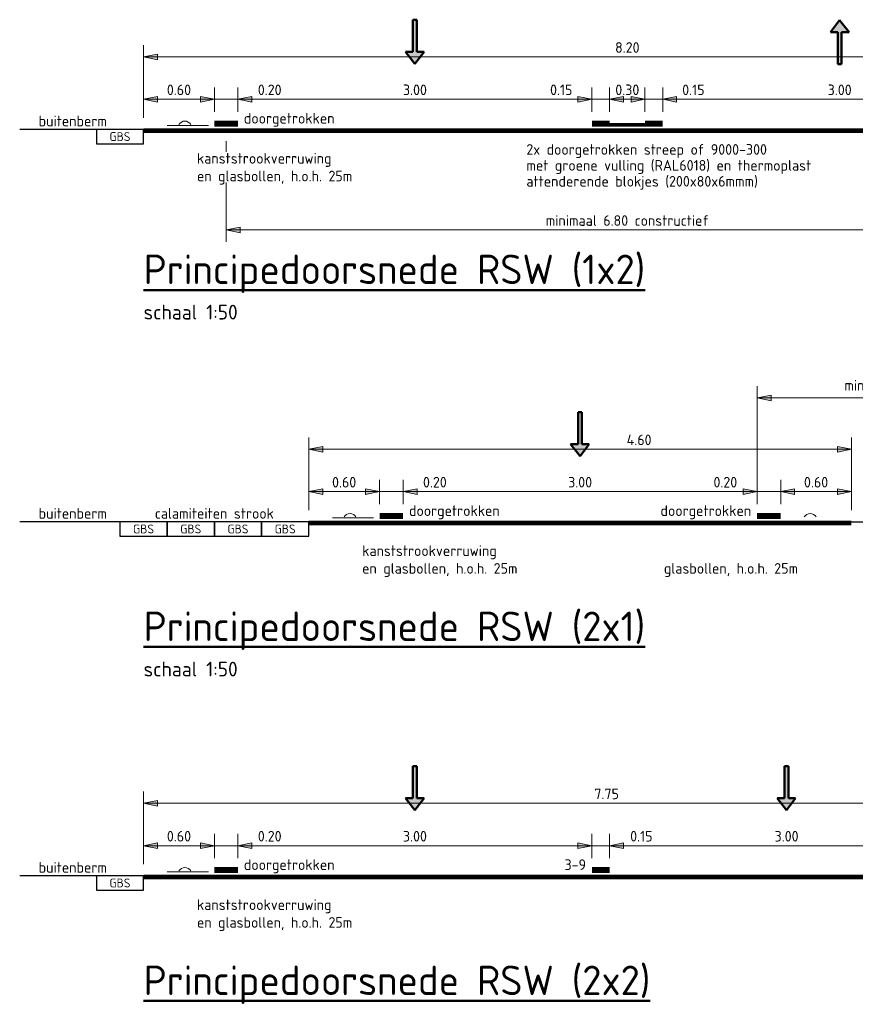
# Model space of a CAD drawing. Header units: metres. Extents: x -699 to 2316, y -1199 to 781.
# Tile 234 of 256: x -1 to 6, y 13 to 22. Entities that reach past the tile are written whole.
import ezdxf
from ezdxf.enums import TextEntityAlignment as Align

# ---------------------------------------------------------------- set-up
doc = ezdxf.new("R2010")
doc.units = ezdxf.units.M
doc.header["$PDMODE"] = 1
for name, color, linetype, lineweight in [('B-WE-GW-BERM-GD', 90, 'Continuous', 25), ('N-WE-VH-VERHARDING-GD', 252, 'Continuous', 50), ('N-WE-VV-MARKERING-GD', 170, 'Continuous', 50), ('X-XX-AL-M', 7, 'Continuous', 18), ('X-XX-AL-T18', 10, 'Continuous', 18), ('X-XX-AL-T25', 7, 'Continuous', 25), ('X-XX-AL-T50', 130, 'Continuous', 50)]:
    doc.layers.add(name, color=color, linetype=linetype, lineweight=lineweight)
doc.styles.add('NLCS-ISO', font='NLCS-ISO.ttf')
doc.styles.add('NLCS-ISO Standaard', font='NLCS-ISO.ttf')
doc.linetypes.add('ZIGZAG', pattern='A,0.00254,-5.08,[131,ltypeshp.shx,S=5.08,R=0,X=-5.08,Y=0],-10.16,[131,ltypeshp.shx,S=5.08,R=180,X=5.08,Y=0],-5.08', length=20.32254)
doc.dimstyles.new('NLCS-T18-Pijl-ANNOTATIVE-A', dxfattribs={"dimtxt": 1.8, "dimasz": 1.35, "dimexe": 2, "dimexo": 2, "dimgap": 0.7, "dimtad": 1, "dimlfac": -1, "dimzin": 0, "dimdsep": 46, "dimtxsty": 'NLCS-ISO Standaard', "dimblk": 'Pijl', "dimblk1": 'Pijl', "dimblk2": 'Pijl', "dimcen": 2.5, "dimdle": 2, "dimclrd": 256, "dimclre": 256, "dimclrt": 256, "dimadec": 0, "dimazin": 0, "dimtfac": 1, "dimtofl": 0, "dimtmove": 0, "dimatfit": 3, "dimldrblk": 'Pijl', "dimfxl": 1, "dimtolj": 1, "dimtzin": 0, "dimlwd": 18, "dimlwe": 18, "dimarcsym": 0})

# ---------------------------------------------------------------- blocks, each defined once
blk = doc.blocks.new('Pijl')
h = blk.add_hatch(color=256)
h.paths.add_polyline_path([(0, 0), (-1.75, 0.35), (-1.75, 0)])
h.paths.add_polyline_path([(-1.75, 0), (-1.75, -0.35), (0, 0)])
for p, q in [((-1.9, 0), (0, 0)), ((0, 0), (-1.75, 0.35)), ((-1.75, 0.35), (-1.75, -0.35)), ((0, 0), (-1.75, -0.35))]:
    blk.add_line(p, q)
blk = doc.blocks.new('*D1815')
at = {"layer": 'Defpoints', "color": 0, "transparency": 16777216}
for p in [(0.575, 20.8143), (7.375, 20.8143), (7.375, 19.963)]:
    blk.add_point(p, dxfattribs=at)
at = {"layer": 'X-XX-AL-M', "lineweight": 18, "transparency": 16777216}
for p, q in [((0.575, 20.7143), (0.575, 19.863)), ((7.375, 20.7143), (7.375, 19.863)), ((0.6425, 19.963), (7.3075, 19.963))]:
    blk.add_line(p, q, dxfattribs=at)
at = {"layer": 'X-XX-AL-M', "lineweight": 18, "transparency": 16777216, "xscale": 0.0675, "yscale": 0.0675, "zscale": 0.0675, "rotation": 180}
blk.add_blockref('Pijl', (0.575, 19.963), dxfattribs=at)
at = {"layer": 'X-XX-AL-M', "lineweight": 18, "transparency": 16777216, "xscale": 0.0675, "yscale": 0.0675, "zscale": 0.0675}
blk.add_blockref('Pijl', (7.375, 19.963), dxfattribs=at)
at = {"layer": 'X-XX-AL-M', "transparency": 16777216, "insert": (3.975, 20.043), "char_height": 0.09, "attachment_point": 5, "style": 'NLCS-ISO Standaard'}
blk.add_mtext('\\A1;minimaal 6.80 constructief', dxfattribs=at)
blk = doc.blocks.new('*D1816')
at = {"layer": 'Defpoints', "color": 0, "transparency": 16777216}
for p in [(7.275, 21.0705), (4.275, 20.8643), (7.275, 20.8643)]:
    blk.add_point(p, dxfattribs=at)
at = {"layer": 'X-XX-AL-M', "lineweight": 18, "transparency": 16777216}
for p, q in [((4.275, 20.9643), (4.275, 21.1705)), ((7.275, 20.9643), (7.275, 21.1705)), ((4.3425, 21.0705), (7.2075, 21.0705))]:
    blk.add_line(p, q, dxfattribs=at)
at = {"layer": 'X-XX-AL-M', "lineweight": 18, "transparency": 16777216, "xscale": 0.0675, "yscale": 0.0675, "zscale": 0.0675, "rotation": 180}
blk.add_blockref('Pijl', (4.275, 21.0705), dxfattribs=at)
at = {"layer": 'X-XX-AL-M', "lineweight": 18, "transparency": 16777216, "xscale": 0.0675, "yscale": 0.0675, "zscale": 0.0675}
blk.add_blockref('Pijl', (7.275, 21.0705), dxfattribs=at)
at = {"layer": 'X-XX-AL-M', "transparency": 16777216, "insert": (5.775, 21.1505), "char_height": 0.09, "attachment_point": 5, "style": 'NLCS-ISO Standaard'}
blk.add_mtext('\\A1;3.00', dxfattribs=at)
blk = doc.blocks.new('*D1817')
at = {"layer": 'Defpoints', "color": 0, "transparency": 16777216}
for p in [(4.275, 21.0705), (4.125, 20.8643), (4.275, 20.8643)]:
    blk.add_point(p, dxfattribs=at)
at = {"layer": 'X-XX-AL-M', "lineweight": 18, "transparency": 16777216}
for p, q in [((4.125, 20.9643), (4.125, 21.1705)), ((4.275, 20.9643), (4.275, 21.1705)), ((4.0575, 21.0705), (3.99, 21.0705)), ((4.125, 21.0705), (4.275, 21.0705)), ((4.66, 21.0705), (4.275, 21.0705)), ((4.3425, 21.0705), (4.41, 21.0705))]:
    blk.add_line(p, q, dxfattribs=at)
at = {"layer": 'X-XX-AL-M', "lineweight": 18, "transparency": 16777216, "xscale": 0.0675, "yscale": 0.0675, "zscale": 0.0675}
blk.add_blockref('Pijl', (4.125, 21.0705), dxfattribs=at)
at = {"layer": 'X-XX-AL-M', "lineweight": 18, "transparency": 16777216, "xscale": 0.0675, "yscale": 0.0675, "zscale": 0.0675, "rotation": 180}
blk.add_blockref('Pijl', (4.275, 21.0705), dxfattribs=at)
at = {"layer": 'X-XX-AL-M', "transparency": 16777216, "insert": (4.535, 21.1505), "char_height": 0.09, "attachment_point": 5, "style": 'NLCS-ISO Standaard'}
blk.add_mtext('\\A1;0.15', dxfattribs=at)
blk = doc.blocks.new('*D1818')
at = {"layer": 'Defpoints', "color": 0, "transparency": 16777216}
for p in [(3.675, 21.0705), (0.675, 20.8643), (3.675, 20.8643)]:
    blk.add_point(p, dxfattribs=at)
at = {"layer": 'X-XX-AL-M', "lineweight": 18, "transparency": 16777216}
for p, q in [((0.675, 20.9643), (0.675, 21.1705)), ((3.675, 20.9643), (3.675, 21.1705)), ((0.7425, 21.0705), (3.6075, 21.0705))]:
    blk.add_line(p, q, dxfattribs=at)
at = {"layer": 'X-XX-AL-M', "lineweight": 18, "transparency": 16777216, "xscale": 0.0675, "yscale": 0.0675, "zscale": 0.0675, "rotation": 180}
blk.add_blockref('Pijl', (0.675, 21.0705), dxfattribs=at)
at = {"layer": 'X-XX-AL-M', "lineweight": 18, "transparency": 16777216, "xscale": 0.0675, "yscale": 0.0675, "zscale": 0.0675}
blk.add_blockref('Pijl', (3.675, 21.0705), dxfattribs=at)
at = {"layer": 'X-XX-AL-M', "transparency": 16777216, "insert": (2.175, 21.1505), "char_height": 0.09, "attachment_point": 5, "style": 'NLCS-ISO Standaard'}
blk.add_mtext('\\A1;3.00', dxfattribs=at)
blk = doc.blocks.new('*D1819')
at = {"layer": 'Defpoints', "color": 0, "transparency": 16777216}
for p in [(0.675, 21.0705), (0.475, 20.8643), (0.675, 20.8643)]:
    blk.add_point(p, dxfattribs=at)
at = {"layer": 'X-XX-AL-M', "lineweight": 18, "transparency": 16777216}
for p, q in [((0.475, 20.9643), (0.475, 21.1705)), ((0.675, 20.9643), (0.675, 21.1705)), ((0.4075, 21.0705), (0.34, 21.0705)), ((0.475, 21.0705), (0.675, 21.0705)), ((1.078, 21.0705), (0.675, 21.0705)), ((0.7425, 21.0705), (0.81, 21.0705))]:
    blk.add_line(p, q, dxfattribs=at)
at = {"layer": 'X-XX-AL-M', "lineweight": 18, "transparency": 16777216, "xscale": 0.0675, "yscale": 0.0675, "zscale": 0.0675}
blk.add_blockref('Pijl', (0.475, 21.0705), dxfattribs=at)
at = {"layer": 'X-XX-AL-M', "lineweight": 18, "transparency": 16777216, "xscale": 0.0675, "yscale": 0.0675, "zscale": 0.0675, "rotation": 180}
blk.add_blockref('Pijl', (0.675, 21.0705), dxfattribs=at)
at = {"layer": 'X-XX-AL-M', "transparency": 16777216, "insert": (0.944, 21.1505), "char_height": 0.09, "attachment_point": 5, "style": 'NLCS-ISO Standaard'}
blk.add_mtext('\\A1;0.20', dxfattribs=at)
blk = doc.blocks.new('*D1820')
at = {"layer": 'Defpoints', "color": 0, "transparency": 16777216}
for p in [(0.475, 21.0705), (0.475, 20.8643), (-0.125, 20.8143)]:
    blk.add_point(p, dxfattribs=at)
at = {"layer": 'X-XX-AL-M', "lineweight": 18, "transparency": 16777216}
for p, q in [((-0.125, 20.9143), (-0.125, 21.1705)), ((0.475, 20.9643), (0.475, 21.1705)), ((-0.0575, 21.0705), (0.4075, 21.0705))]:
    blk.add_line(p, q, dxfattribs=at)
at = {"layer": 'X-XX-AL-M', "lineweight": 18, "transparency": 16777216, "xscale": 0.0675, "yscale": 0.0675, "zscale": 0.0675, "rotation": 180}
blk.add_blockref('Pijl', (-0.125, 21.0705), dxfattribs=at)
at = {"layer": 'X-XX-AL-M', "lineweight": 18, "transparency": 16777216, "xscale": 0.0675, "yscale": 0.0675, "zscale": 0.0675}
blk.add_blockref('Pijl', (0.475, 21.0705), dxfattribs=at)
at = {"layer": 'X-XX-AL-M', "transparency": 16777216, "insert": (0.175, 21.1505), "char_height": 0.09, "attachment_point": 5, "style": 'NLCS-ISO Standaard'}
blk.add_mtext('\\A1;0.60', dxfattribs=at)
blk = doc.blocks.new('*D1836')
at = {"layer": 'Defpoints', "color": 0, "transparency": 16777216}
for p in [(8.075, 21.4295), (-0.125, 20.8143), (8.075, 20.8143)]:
    blk.add_point(p, dxfattribs=at)
at = {"layer": 'X-XX-AL-M', "lineweight": 18, "transparency": 16777216}
for p, q in [((-0.125, 20.9143), (-0.125, 21.5295)), ((8.075, 20.9143), (8.075, 21.5295)), ((-0.0575, 21.4295), (8.0075, 21.4295))]:
    blk.add_line(p, q, dxfattribs=at)
at = {"layer": 'X-XX-AL-M', "lineweight": 18, "transparency": 16777216, "xscale": 0.0675, "yscale": 0.0675, "zscale": 0.0675, "rotation": 180}
blk.add_blockref('Pijl', (-0.125, 21.4295), dxfattribs=at)
at = {"layer": 'X-XX-AL-M', "lineweight": 18, "transparency": 16777216, "xscale": 0.0675, "yscale": 0.0675, "zscale": 0.0675}
blk.add_blockref('Pijl', (8.075, 21.4295), dxfattribs=at)
at = {"layer": 'X-XX-AL-M', "transparency": 16777216, "insert": (3.975, 21.5095), "char_height": 0.09, "attachment_point": 5, "style": 'NLCS-ISO Standaard'}
blk.add_mtext('\\A1;8.20', dxfattribs=at)
blk = doc.blocks.new('*D1838')
at = {"layer": 'Defpoints', "color": 0, "transparency": 16777216}
for p in [(3.825, 21.0705), (3.675, 20.8643), (3.825, 20.8643)]:
    blk.add_point(p, dxfattribs=at)
at = {"layer": 'X-XX-AL-M', "lineweight": 18, "transparency": 16777216}
for p, q in [((3.675, 20.9643), (3.675, 21.1705)), ((3.825, 20.9643), (3.825, 21.1705)), ((3.6075, 21.0705), (3.54, 21.0705)), ((3.8925, 21.0705), (3.96, 21.0705))]:
    blk.add_line(p, q, dxfattribs=at)
at = {"layer": 'X-XX-AL-M', "lineweight": 18, "transparency": 16777216, "xscale": 0.0675, "yscale": 0.0675, "zscale": 0.0675}
blk.add_blockref('Pijl', (3.675, 21.0705), dxfattribs=at)
at = {"layer": 'X-XX-AL-M', "lineweight": 18, "transparency": 16777216, "xscale": 0.0675, "yscale": 0.0675, "zscale": 0.0675, "rotation": 180}
blk.add_blockref('Pijl', (3.825, 21.0705), dxfattribs=at)
at = {"layer": 'X-XX-AL-M', "transparency": 16777216, "insert": (3.415, 21.1505), "char_height": 0.09, "attachment_point": 5, "style": 'NLCS-ISO Standaard'}
blk.add_mtext('\\A1;0.15', dxfattribs=at)
blk = doc.blocks.new('*D1839')
at = {"layer": 'Defpoints', "color": 0, "transparency": 16777216}
for p in [(4.125, 21.0705), (3.825, 20.8643), (4.125, 20.8643)]:
    blk.add_point(p, dxfattribs=at)
at = {"layer": 'X-XX-AL-M', "lineweight": 18, "transparency": 16777216}
for p, q in [((3.825, 20.9643), (3.825, 21.1705)), ((4.125, 20.9643), (4.125, 21.1705)), ((3.8925, 21.0705), (4.0575, 21.0705))]:
    blk.add_line(p, q, dxfattribs=at)
at = {"layer": 'X-XX-AL-M', "lineweight": 18, "transparency": 16777216, "xscale": 0.0675, "yscale": 0.0675, "zscale": 0.0675, "rotation": 180}
blk.add_blockref('Pijl', (3.825, 21.0705), dxfattribs=at)
at = {"layer": 'X-XX-AL-M', "lineweight": 18, "transparency": 16777216, "xscale": 0.0675, "yscale": 0.0675, "zscale": 0.0675}
blk.add_blockref('Pijl', (4.125, 21.0705), dxfattribs=at)
at = {"layer": 'X-XX-AL-M', "transparency": 16777216, "insert": (3.975, 21.1505), "char_height": 0.09, "attachment_point": 5, "style": 'NLCS-ISO Standaard'}
blk.add_mtext('\\A1;0.30', dxfattribs=at)
blk = doc.blocks.new('*D1841')
at = {"layer": 'Defpoints', "color": 0, "transparency": 16777216}
for p in [(6.825, 14.7455), (3.825, 14.5393), (6.825, 14.5393)]:
    blk.add_point(p, dxfattribs=at)
at = {"layer": 'X-XX-AL-M', "lineweight": 18, "transparency": 16777216}
for p, q in [((3.825, 14.6393), (3.825, 14.8455)), ((6.825, 14.6393), (6.825, 14.8455)), ((3.8925, 14.7455), (6.7575, 14.7455))]:
    blk.add_line(p, q, dxfattribs=at)
at = {"layer": 'X-XX-AL-M', "lineweight": 18, "transparency": 16777216, "xscale": 0.0675, "yscale": 0.0675, "zscale": 0.0675, "rotation": 180}
blk.add_blockref('Pijl', (3.825, 14.7455), dxfattribs=at)
at = {"layer": 'X-XX-AL-M', "lineweight": 18, "transparency": 16777216, "xscale": 0.0675, "yscale": 0.0675, "zscale": 0.0675}
blk.add_blockref('Pijl', (6.825, 14.7455), dxfattribs=at)
at = {"layer": 'X-XX-AL-M', "transparency": 16777216, "insert": (5.325, 14.8255), "char_height": 0.09, "attachment_point": 5, "style": 'NLCS-ISO Standaard'}
blk.add_mtext('\\A1;3.00', dxfattribs=at)
blk = doc.blocks.new('*D1842')
at = {"layer": 'Defpoints', "color": 0, "transparency": 16777216}
for p in [(3.675, 14.7455), (0.675, 14.5393), (3.675, 14.5393)]:
    blk.add_point(p, dxfattribs=at)
at = {"layer": 'X-XX-AL-M', "lineweight": 18, "transparency": 16777216}
for p, q in [((0.675, 14.6393), (0.675, 14.8455)), ((3.675, 14.6393), (3.675, 14.8455)), ((0.7425, 14.7455), (3.6075, 14.7455))]:
    blk.add_line(p, q, dxfattribs=at)
at = {"layer": 'X-XX-AL-M', "lineweight": 18, "transparency": 16777216, "xscale": 0.0675, "yscale": 0.0675, "zscale": 0.0675, "rotation": 180}
blk.add_blockref('Pijl', (0.675, 14.7455), dxfattribs=at)
at = {"layer": 'X-XX-AL-M', "lineweight": 18, "transparency": 16777216, "xscale": 0.0675, "yscale": 0.0675, "zscale": 0.0675}
blk.add_blockref('Pijl', (3.675, 14.7455), dxfattribs=at)
at = {"layer": 'X-XX-AL-M', "transparency": 16777216, "insert": (2.175, 14.8255), "char_height": 0.09, "attachment_point": 5, "style": 'NLCS-ISO Standaard'}
blk.add_mtext('\\A1;3.00', dxfattribs=at)
blk = doc.blocks.new('*D1843')
at = {"layer": 'Defpoints', "color": 0, "transparency": 16777216}
for p in [(0.475, 14.7455), (0.475, 14.5393), (-0.125, 14.4893)]:
    blk.add_point(p, dxfattribs=at)
at = {"layer": 'X-XX-AL-M', "lineweight": 18, "transparency": 16777216}
for p, q in [((-0.125, 14.5893), (-0.125, 14.8455)), ((0.475, 14.6393), (0.475, 14.8455)), ((-0.0575, 14.7455), (0.4075, 14.7455))]:
    blk.add_line(p, q, dxfattribs=at)
at = {"layer": 'X-XX-AL-M', "lineweight": 18, "transparency": 16777216, "xscale": 0.0675, "yscale": 0.0675, "zscale": 0.0675, "rotation": 180}
blk.add_blockref('Pijl', (-0.125, 14.7455), dxfattribs=at)
at = {"layer": 'X-XX-AL-M', "lineweight": 18, "transparency": 16777216, "xscale": 0.0675, "yscale": 0.0675, "zscale": 0.0675}
blk.add_blockref('Pijl', (0.475, 14.7455), dxfattribs=at)
at = {"layer": 'X-XX-AL-M', "transparency": 16777216, "insert": (0.175, 14.8255), "char_height": 0.09, "attachment_point": 5, "style": 'NLCS-ISO Standaard'}
blk.add_mtext('\\A1;0.60', dxfattribs=at)
blk = doc.blocks.new('*D1844')
at = {"layer": 'Defpoints', "color": 0, "transparency": 16777216}
for p in [(7.625, 15.1045), (-0.125, 14.4893), (7.625, 14.4893)]:
    blk.add_point(p, dxfattribs=at)
at = {"layer": 'X-XX-AL-M', "lineweight": 18, "transparency": 16777216}
for p, q in [((-0.125, 14.5893), (-0.125, 15.2045)), ((7.625, 14.5893), (7.625, 15.2045)), ((-0.0575, 15.1045), (7.5575, 15.1045))]:
    blk.add_line(p, q, dxfattribs=at)
at = {"layer": 'X-XX-AL-M', "lineweight": 18, "transparency": 16777216, "xscale": 0.0675, "yscale": 0.0675, "zscale": 0.0675, "rotation": 180}
blk.add_blockref('Pijl', (-0.125, 15.1045), dxfattribs=at)
at = {"layer": 'X-XX-AL-M', "lineweight": 18, "transparency": 16777216, "xscale": 0.0675, "yscale": 0.0675, "zscale": 0.0675}
blk.add_blockref('Pijl', (7.625, 15.1045), dxfattribs=at)
at = {"layer": 'X-XX-AL-M', "transparency": 16777216, "insert": (3.8, 15.1845), "char_height": 0.09, "attachment_point": 5, "style": 'NLCS-ISO Standaard'}
blk.add_mtext('\\A1;7.75', dxfattribs=at)
blk = doc.blocks.new('*D1855')
at = {"layer": 'Defpoints', "color": 0, "transparency": 16777216}
for p in [(5.075, 17.7455), (2.075, 17.5393), (5.075, 17.5393)]:
    blk.add_point(p, dxfattribs=at)
at = {"layer": 'X-XX-AL-M', "lineweight": 18, "transparency": 16777216}
for p, q in [((2.075, 17.6393), (2.075, 17.8455)), ((5.075, 17.6393), (5.075, 17.8455)), ((2.1425, 17.7455), (5.0075, 17.7455))]:
    blk.add_line(p, q, dxfattribs=at)
at = {"layer": 'X-XX-AL-M', "lineweight": 18, "transparency": 16777216, "xscale": 0.0675, "yscale": 0.0675, "zscale": 0.0675, "rotation": 180}
blk.add_blockref('Pijl', (2.075, 17.7455), dxfattribs=at)
at = {"layer": 'X-XX-AL-M', "lineweight": 18, "transparency": 16777216, "xscale": 0.0675, "yscale": 0.0675, "zscale": 0.0675}
blk.add_blockref('Pijl', (5.075, 17.7455), dxfattribs=at)
at = {"layer": 'X-XX-AL-M', "transparency": 16777216, "insert": (3.575, 17.8255), "char_height": 0.09, "attachment_point": 5, "style": 'NLCS-ISO Standaard'}
blk.add_mtext('\\A1;3.00', dxfattribs=at)
blk = doc.blocks.new('*D1856')
at = {"layer": 'Defpoints', "color": 0, "transparency": 16777216}
for p in [(2.075, 17.7455), (1.875, 17.5393), (2.075, 17.5393)]:
    blk.add_point(p, dxfattribs=at)
at = {"layer": 'X-XX-AL-M', "lineweight": 18, "transparency": 16777216}
for p, q in [((1.875, 17.6393), (1.875, 17.8455)), ((2.075, 17.6393), (2.075, 17.8455)), ((1.8075, 17.7455), (1.74, 17.7455)), ((2.1425, 17.7455), (2.21, 17.7455))]:
    blk.add_line(p, q, dxfattribs=at)
at = {"layer": 'X-XX-AL-M', "lineweight": 18, "transparency": 16777216, "xscale": 0.0675, "yscale": 0.0675, "zscale": 0.0675}
blk.add_blockref('Pijl', (1.875, 17.7455), dxfattribs=at)
at = {"layer": 'X-XX-AL-M', "lineweight": 18, "transparency": 16777216, "xscale": 0.0675, "yscale": 0.0675, "zscale": 0.0675, "rotation": 180}
blk.add_blockref('Pijl', (2.075, 17.7455), dxfattribs=at)
at = {"layer": 'X-XX-AL-M', "transparency": 16777216, "insert": (2.344, 17.8255), "char_height": 0.09, "attachment_point": 5, "style": 'NLCS-ISO Standaard'}
blk.add_mtext('\\A1;0.20', dxfattribs=at)
blk = doc.blocks.new('*D1857')
at = {"layer": 'Defpoints', "color": 0, "transparency": 16777216}
for p in [(1.875, 17.7455), (1.875, 17.5393), (1.275, 17.4893)]:
    blk.add_point(p, dxfattribs=at)
at = {"layer": 'X-XX-AL-M', "lineweight": 18, "transparency": 16777216}
for p, q in [((1.275, 17.5893), (1.275, 17.8455)), ((1.875, 17.6393), (1.875, 17.8455)), ((1.3425, 17.7455), (1.8075, 17.7455))]:
    blk.add_line(p, q, dxfattribs=at)
at = {"layer": 'X-XX-AL-M', "lineweight": 18, "transparency": 16777216, "xscale": 0.0675, "yscale": 0.0675, "zscale": 0.0675, "rotation": 180}
blk.add_blockref('Pijl', (1.275, 17.7455), dxfattribs=at)
at = {"layer": 'X-XX-AL-M', "lineweight": 18, "transparency": 16777216, "xscale": 0.0675, "yscale": 0.0675, "zscale": 0.0675}
blk.add_blockref('Pijl', (1.875, 17.7455), dxfattribs=at)
at = {"layer": 'X-XX-AL-M', "transparency": 16777216, "insert": (1.575, 17.8255), "char_height": 0.09, "attachment_point": 5, "style": 'NLCS-ISO Standaard'}
blk.add_mtext('\\A1;0.60', dxfattribs=at)
blk = doc.blocks.new('*D1858')
at = {"layer": 'Defpoints', "color": 0, "transparency": 16777216}
for p in [(5.875, 18.1045), (1.275, 17.4893), (5.875, 17.4893)]:
    blk.add_point(p, dxfattribs=at)
at = {"layer": 'X-XX-AL-M', "lineweight": 18, "transparency": 16777216}
for p, q in [((1.275, 17.5893), (1.275, 18.2045)), ((5.875, 17.5893), (5.875, 18.2045)), ((1.3425, 18.1045), (5.8075, 18.1045))]:
    blk.add_line(p, q, dxfattribs=at)
at = {"layer": 'X-XX-AL-M', "lineweight": 18, "transparency": 16777216, "xscale": 0.0675, "yscale": 0.0675, "zscale": 0.0675, "rotation": 180}
blk.add_blockref('Pijl', (1.275, 18.1045), dxfattribs=at)
at = {"layer": 'X-XX-AL-M', "lineweight": 18, "transparency": 16777216, "xscale": 0.0675, "yscale": 0.0675, "zscale": 0.0675}
blk.add_blockref('Pijl', (5.875, 18.1045), dxfattribs=at)
at = {"layer": 'X-XX-AL-M', "transparency": 16777216, "insert": (4.075, 18.1845), "char_height": 0.09, "attachment_point": 5, "style": 'NLCS-ISO Standaard'}
blk.add_mtext('\\A1;4.60', dxfattribs=at)
blk = doc.blocks.new('*D1859')
at = {"layer": 'Defpoints', "color": 0, "transparency": 16777216}
for p in [(5.275, 17.7455), (5.075, 17.5393), (5.275, 17.5393)]:
    blk.add_point(p, dxfattribs=at)
at = {"layer": 'X-XX-AL-M', "lineweight": 18, "transparency": 16777216}
for p, q in [((5.075, 17.6393), (5.075, 17.8455)), ((5.275, 17.6393), (5.275, 17.8455)), ((5.0075, 17.7455), (4.94, 17.7455)), ((5.3425, 17.7455), (5.41, 17.7455))]:
    blk.add_line(p, q, dxfattribs=at)
at = {"layer": 'X-XX-AL-M', "lineweight": 18, "transparency": 16777216, "xscale": 0.0675, "yscale": 0.0675, "zscale": 0.0675}
blk.add_blockref('Pijl', (5.075, 17.7455), dxfattribs=at)
at = {"layer": 'X-XX-AL-M', "lineweight": 18, "transparency": 16777216, "xscale": 0.0675, "yscale": 0.0675, "zscale": 0.0675, "rotation": 180}
blk.add_blockref('Pijl', (5.275, 17.7455), dxfattribs=at)
at = {"layer": 'X-XX-AL-M', "transparency": 16777216, "insert": (4.806, 17.8255), "char_height": 0.09, "attachment_point": 5, "style": 'NLCS-ISO Standaard'}
blk.add_mtext('\\A1;0.20', dxfattribs=at)
blk = doc.blocks.new('*D1860')
at = {"layer": 'Defpoints', "color": 0, "transparency": 16777216}
for p in [(5.275, 17.7455), (5.275, 17.5393), (5.875, 17.4893)]:
    blk.add_point(p, dxfattribs=at)
at = {"layer": 'X-XX-AL-M', "lineweight": 18, "transparency": 16777216}
for p, q in [((5.275, 17.6393), (5.275, 17.8455)), ((5.875, 17.5893), (5.875, 17.8455)), ((5.8075, 17.7455), (5.3425, 17.7455))]:
    blk.add_line(p, q, dxfattribs=at)
at = {"layer": 'X-XX-AL-M', "lineweight": 18, "transparency": 16777216, "xscale": 0.0675, "yscale": 0.0675, "zscale": 0.0675, "rotation": 180}
blk.add_blockref('Pijl', (5.275, 17.7455), dxfattribs=at)
at = {"layer": 'X-XX-AL-M', "lineweight": 18, "transparency": 16777216, "xscale": 0.0675, "yscale": 0.0675, "zscale": 0.0675}
blk.add_blockref('Pijl', (5.875, 17.7455), dxfattribs=at)
at = {"layer": 'X-XX-AL-M', "transparency": 16777216, "insert": (5.575, 17.8255), "char_height": 0.09, "attachment_point": 5, "style": 'NLCS-ISO Standaard'}
blk.add_mtext('\\A1;0.60', dxfattribs=at)
blk = doc.blocks.new('*D1867')
at = {"layer": 'Defpoints', "color": 0, "transparency": 16777216}
for p in [(5.075, 18.5395), (5.075, 17.5393), (8.7086, 17.5393)]:
    blk.add_point(p, dxfattribs=at)
at = {"layer": 'X-XX-AL-M', "lineweight": 18, "transparency": 16777216}
for p, q in [((5.075, 17.6393), (5.075, 18.6395)), ((8.7086, 17.6393), (8.7086, 18.6395)), ((8.6411, 18.5395), (5.1425, 18.5395))]:
    blk.add_line(p, q, dxfattribs=at)
at = {"layer": 'X-XX-AL-M', "lineweight": 18, "transparency": 16777216, "xscale": 0.0675, "yscale": 0.0675, "zscale": 0.0675, "rotation": 180}
blk.add_blockref('Pijl', (5.075, 18.5395), dxfattribs=at)
at = {"layer": 'X-XX-AL-M', "lineweight": 18, "transparency": 16777216, "xscale": 0.0675, "yscale": 0.0675, "zscale": 0.0675}
blk.add_blockref('Pijl', (8.7086, 18.5395), dxfattribs=at)
at = {"layer": 'X-XX-AL-M', "transparency": 16777216, "insert": (6.8918, 18.633), "char_height": 0.09, "attachment_point": 5, "style": 'NLCS-ISO Standaard'}
blk.add_mtext('\\A1;minimaal 10.000 of geleiderail toepassen', dxfattribs=at)
blk = doc.blocks.new('*D1828')
at = {"layer": 'Defpoints', "color": 0, "transparency": 16777216}
for p in [(3.675, 14.7455), (3.675, 14.5393), (3.825, 14.5393)]:
    blk.add_point(p, dxfattribs=at)
at = {"layer": 'X-XX-AL-M', "lineweight": 18, "transparency": 16777216}
for p, q in [((3.675, 14.6393), (3.675, 14.8455)), ((3.825, 14.6393), (3.825, 14.8455)), ((3.6075, 14.7455), (3.54, 14.7455)), ((3.825, 14.7455), (3.675, 14.7455)), ((4.219, 14.7455), (3.825, 14.7455)), ((3.8925, 14.7455), (3.96, 14.7455))]:
    blk.add_line(p, q, dxfattribs=at)
at = {"layer": 'X-XX-AL-M', "lineweight": 18, "transparency": 16777216, "xscale": 0.0675, "yscale": 0.0675, "zscale": 0.0675}
blk.add_blockref('Pijl', (3.675, 14.7455), dxfattribs=at)
at = {"layer": 'X-XX-AL-M', "lineweight": 18, "transparency": 16777216, "xscale": 0.0675, "yscale": 0.0675, "zscale": 0.0675, "rotation": 180}
blk.add_blockref('Pijl', (3.825, 14.7455), dxfattribs=at)
at = {"layer": 'X-XX-AL-M', "transparency": 16777216, "insert": (4.094, 14.8255), "char_height": 0.09, "attachment_point": 5, "style": 'NLCS-ISO Standaard'}
blk.add_mtext('\\A1;0.15', dxfattribs=at)
blk = doc.blocks.new('*D1829')
at = {"layer": 'Defpoints', "color": 0, "transparency": 16777216}
for p in [(0.475, 14.7455), (0.475, 14.5393), (0.675, 14.5393)]:
    blk.add_point(p, dxfattribs=at)
at = {"layer": 'X-XX-AL-M', "lineweight": 18, "transparency": 16777216}
for p, q in [((0.475, 14.6393), (0.475, 14.8455)), ((0.675, 14.6393), (0.675, 14.8455)), ((0.4075, 14.7455), (0.34, 14.7455)), ((0.675, 14.7455), (0.475, 14.7455)), ((1.078, 14.7455), (0.675, 14.7455)), ((0.7425, 14.7455), (0.81, 14.7455))]:
    blk.add_line(p, q, dxfattribs=at)
at = {"layer": 'X-XX-AL-M', "lineweight": 18, "transparency": 16777216, "xscale": 0.0675, "yscale": 0.0675, "zscale": 0.0675}
blk.add_blockref('Pijl', (0.475, 14.7455), dxfattribs=at)
at = {"layer": 'X-XX-AL-M', "lineweight": 18, "transparency": 16777216, "xscale": 0.0675, "yscale": 0.0675, "zscale": 0.0675, "rotation": 180}
blk.add_blockref('Pijl', (0.675, 14.7455), dxfattribs=at)
at = {"layer": 'X-XX-AL-M', "transparency": 16777216, "insert": (0.944, 14.8255), "char_height": 0.09, "attachment_point": 5, "style": 'NLCS-ISO Standaard'}
blk.add_mtext('\\A1;0.20', dxfattribs=at)

msp = doc.modelspace()

# ---------------------------------------------------------------- linework, layer by layer
at = {"layer": 'B-WE-GW-BERM-GD'}
for p, q in [((-0.525, 20.8143), (-1.175, 20.8143)), ((-0.325, 17.4893), (-1.175, 17.4893)), ((5.875, 17.4893), (7.9086, 17.4893)), ((-0.525, 14.4893), (-1.175, 14.4893))]:
    msp.add_line(p, q, dxfattribs=at)
at = {"layer": 'N-WE-VH-VERHARDING-GD', "lineweight": 25}
for points in [[(-0.525, 20.6943), (-0.125, 20.6943), (-0.125, 20.8143), (-0.525, 20.8143)], [(-0.325, 17.3693), (0.075, 17.3693), (0.075, 17.4893), (-0.325, 17.4893)], [(0.075, 17.3693), (0.475, 17.3693), (0.475, 17.4893), (0.075, 17.4893)], [(0.475, 17.3693), (0.875, 17.3693), (0.875, 17.4893), (0.475, 17.4893)], [(0.875, 17.3693), (1.275, 17.3693), (1.275, 17.4893), (0.875, 17.4893)], [(-0.525, 14.3693), (-0.125, 14.3693), (-0.125, 14.4893), (-0.525, 14.4893)]]:
    msp.add_lwpolyline(points, close=True, dxfattribs=at)
at = {"layer": 'N-WE-VH-VERHARDING-GD', "const_width": 0.04, "flags": 128}
for points in [[(-0.125, 20.8043), (8.075, 20.8043)], [(1.275, 17.4793), (5.875, 17.4793)], [(-0.125, 14.4793), (7.625, 14.4793)]]:
    msp.add_lwpolyline(points, dxfattribs=at)
at = {"layer": 'N-WE-VV-MARKERING-GD'}
for p, q in [((2.1574, 21.4729), (2.1584, 21.7449)), ((2.1584, 21.7449), (2.1901, 21.7447)), ((2.1901, 21.7447), (2.1899, 21.4729)), ((5.6974, 21.6391), (5.7744, 21.7415)), ((5.7744, 21.7415), (5.8547, 21.6391)), ((5.6974, 21.6391), (5.7594, 21.6391)), ((5.7592, 21.3673), (5.7594, 21.6391)), ((5.7918, 21.6391), (5.7908, 21.3671)), ((5.7918, 21.6391), (5.8547, 21.6391)), ((2.1748, 21.3705), (2.0946, 21.4729)), ((2.1574, 21.4729), (2.0946, 21.4729)), ((2.2519, 21.4729), (2.1748, 21.3705)), ((2.2519, 21.4729), (2.1899, 21.4729)), ((5.7908, 21.3671), (5.7592, 21.3673)), ((3.5574, 18.1479), (3.5584, 18.4199)), ((3.5584, 18.4199), (3.5901, 18.4197)), ((3.5901, 18.4197), (3.5899, 18.1479)), ((3.5748, 18.0455), (3.4946, 18.1479)), ((3.5574, 18.1479), (3.4946, 18.1479)), ((3.6519, 18.1479), (3.5748, 18.0455)), ((3.6519, 18.1479), (3.5899, 18.1479)), ((2.1574, 15.1479), (2.1584, 15.4199)), ((2.1584, 15.4199), (2.1901, 15.4197)), ((2.1901, 15.4197), (2.1899, 15.1479)), ((5.3076, 15.1479), (5.3086, 15.4199)), ((5.3086, 15.4199), (5.3402, 15.4197)), ((5.3402, 15.4197), (5.34, 15.1479)), ((2.1748, 15.0455), (2.0946, 15.1479)), ((2.1574, 15.1479), (2.0946, 15.1479)), ((2.2519, 15.1479), (2.1748, 15.0455)), ((2.2519, 15.1479), (2.1899, 15.1479)), ((5.325, 15.0455), (5.2447, 15.1479)), ((5.3076, 15.1479), (5.2447, 15.1479)), ((5.402, 15.1479), (5.325, 15.0455)), ((5.402, 15.1479), (5.34, 15.1479))]:
    msp.add_line(p, q, dxfattribs=at)
at = {"layer": 'N-WE-VV-MARKERING-GD', "color": 6, "linetype": 'ZIGZAG', "lineweight": 9, "ltscale": 0.05}
for p, q in [((3.875, 20.8643), (4.075, 20.8643)), ((0.075, 20.8493), (0.425, 20.8493)), ((1.475, 17.5243), (1.825, 17.5243)), ((0.075, 14.5243), (0.425, 14.5243))]:
    msp.add_line(p, q, dxfattribs=at)
at = {"layer": 'N-WE-VV-MARKERING-GD', "const_width": 0.05, "flags": 128}
for points in [[(0.475, 20.8643), (0.675, 20.8643)], [(3.675, 20.8643), (3.825, 20.8643)], [(4.125, 20.8643), (4.275, 20.8643)], [(1.875, 17.5393), (2.075, 17.5393)], [(5.075, 17.5393), (5.275, 17.5393)], [(0.475, 14.5393), (0.675, 14.5393)], [(3.675, 14.5393), (3.825, 14.5393)]]:
    msp.add_lwpolyline(points, dxfattribs=at)
at = {"layer": 'N-WE-VV-MARKERING-GD', "color": 253, "const_width": 0.03}
msp.add_lwpolyline([(3.825, 20.8543), (4.125, 20.8543)], dxfattribs=at)
at = {"layer": 'N-WE-VV-MARKERING-GD', "color": 1, "lineweight": 18, "ltscale": 0.25}
for centre in [(0.225, 20.8293), (1.625, 17.5043), (5.525, 17.5043), (0.225, 14.5043)]:
    msp.add_arc(centre, 0.0567, 28.07249, 151.92751, dxfattribs=at)
at = {"layer": 'N-WE-VV-MARKERING-GD'}
for points in [[(2.1899, 21.4729), (2.1574, 21.4729), (2.1901, 21.7447), (2.1584, 21.7449)], [(5.7744, 21.7415), (5.6974, 21.6391), (5.8547, 21.6391)], [(5.7594, 21.6391), (5.7918, 21.6391), (5.7592, 21.3673), (5.7908, 21.3671)], [(2.1748, 21.3705), (2.2519, 21.4729), (2.0946, 21.4729)], [(3.5899, 18.1479), (3.5574, 18.1479), (3.5901, 18.4197), (3.5584, 18.4199)], [(3.5748, 18.0455), (3.6519, 18.1479), (3.4946, 18.1479)], [(2.1899, 15.1479), (2.1574, 15.1479), (2.1901, 15.4197), (2.1584, 15.4199)], [(5.34, 15.1479), (5.3076, 15.1479), (5.3402, 15.4197), (5.3086, 15.4199)], [(2.1748, 15.0455), (2.2519, 15.1479), (2.0946, 15.1479)], [(5.325, 15.0455), (5.402, 15.1479), (5.2447, 15.1479)]]:
    msp.add_solid(points, dxfattribs=at)
at = {"layer": 'X-XX-AL-M', "lineweight": 18}
for p, q in [((-0.125, 21.0705), (8.075, 21.0705)), ((1.275, 17.7455), (5.875, 17.7455))]:
    msp.add_line(p, q, dxfattribs=at)

# ---------------------------------------------------------------- texts
at = {"layer": 'N-WE-VH-VERHARDING-GD', "lineweight": 25, "style": 'NLCS-ISO'}
for p in [(-0.325, 20.6943), (-0.125, 17.3693), (0.275, 17.3693), (0.675, 17.3693), (1.075, 17.3693), (-0.325, 14.3693)]:
    msp.add_text('GBS', height=0.075, dxfattribs=at).set_placement(p, align=Align.BOTTOM_CENTER)
at = {"layer": 'X-XX-AL-T18', "style": 'NLCS-ISO Standaard'}
for s, p in [('doorgetrokken', (0.725, 20.8643)), ('2x doorgetrokken streep of 9000-300', (3.1195, 20.6005)), ('met groene vulling (RAL6018) en thermoplast', (3.1195, 20.4655)), ('attenderende blokjes (200x80x6mmm)', (3.1195, 20.3305)), ('doorgetrokken', (2.125, 17.5393)), ('doorgetrokken', (0.725, 14.5393))]:
    msp.add_text(s, height=0.09, dxfattribs=at).set_placement(p)
for s, p in [('buitenberm', (-0.725, 20.8143)), ('buitenberm', (-0.725, 17.4893)), ('calamiteiten strook', (0.475, 17.4893)), ('buitenberm', (-0.725, 14.4893))]:
    msp.add_text(s, height=0.09, dxfattribs=at).set_placement(p, align=Align.BOTTOM_CENTER)
for s, p in [('doorgetrokken', (5.025, 17.5393)), ('3-9', (3.625, 14.5393))]:
    msp.add_text(s, height=0.09, dxfattribs=at).set_placement(p, align=Align.RIGHT)
at = {"layer": 'X-XX-AL-T25', "style": 'NLCS-ISO'}
for p in [(-0.125, 19.2043), (-0.125, 16.1793)]:
    msp.add_text('schaal 1:50', height=0.125, dxfattribs=at).set_placement(p)
at = {"layer": 'X-XX-AL-T25', "char_height": 0.09, "style": 'NLCS-ISO Standaard', "bg_fill": 3, "box_fill_scale": 1.1, "bg_fill_color": 256, "bg_fill_transparency": 0}
for s, insert, attachment_point in [('kanststrookverruwing\\Pen glasbollen, h.o.h. 25m', (1.7275, 17.023), 7), ('glasbollen, h.o.h. 25m', (5.4225, 17.023), 9), ('kanststrookverruwing\\Pen glasbollen, h.o.h. 25m', (0.3275, 14.023), 7)]:
    msp.add_mtext(s, dxfattribs=dict(at, insert=insert, attachment_point=attachment_point))
at = {"layer": 'X-XX-AL-T50', "style": 'NLCS-ISO'}
for s, p in [('%%UPrincipedoorsnede RSW (1x2)', (-0.125, 19.5043)), ('%%UPrincipedoorsnede RSW (2x1)', (-0.125, 16.4793)), ('%%UPrincipedoorsnede RSW (2x2)', (-0.125, 13.4793))]:
    msp.add_text(s, height=0.25, dxfattribs=at).set_placement(p)

# ---------------------------------------------------------------- dimensions: what is measured, and where the dimension line sits
at = {"layer": 'X-XX-AL-M'}
for base, p1, p2, override, picture, middle in [((8.075, 21.4295), (-0.125, 20.8143), (8.075, 20.8143), {"dimscale": 0.05, "dimtix": 0, "dimtofl": 0, "dimtmove": 0, "dimatfit": 3}, '*D1836', (3.975, 21.4295)), ((0.675, 21.0705), (0.475, 20.8643), (0.675, 20.8643), {"dimscale": 0.05, "dimtix": 0, "dimtofl": 0, "dimtmove": 1, "dimatfit": 3}, '*D1819', (0.944, 21.0705)), ((3.825, 21.0705), (3.675, 20.8643), (3.825, 20.8643), {"dimscale": 0.05, "dimtix": 0, "dimtofl": 0, "dimtmove": 1, "dimatfit": 3}, '*D1838', (3.415, 21.0705)), ((4.125, 21.0705), (3.825, 20.8643), (4.125, 20.8643), {"dimscale": 0.05, "dimtix": 0, "dimtofl": 0, "dimtmove": 0, "dimatfit": 3}, '*D1839', (3.975, 21.0705)), ((4.275, 21.0705), (4.125, 20.8643), (4.275, 20.8643), {"dimscale": 0.05, "dimtix": 0, "dimtofl": 0, "dimtmove": 1, "dimatfit": 3}, '*D1817', (4.535, 21.0705)), ((5.875, 18.1045), (1.275, 17.4893), (5.875, 17.4893), {"dimscale": 0.05, "dimtix": 0, "dimtofl": 0, "dimtmove": 0, "dimatfit": 3}, '*D1858', (4.075, 18.1045)), ((2.075, 17.7455), (1.875, 17.5393), (2.075, 17.5393), {"dimscale": 0.05, "dimtix": 0, "dimtofl": 0, "dimtmove": 1, "dimatfit": 3}, '*D1856', (2.344, 17.7455)), ((5.275, 17.7455), (5.075, 17.5393), (5.275, 17.5393), {"dimscale": 0.05, "dimtix": 0, "dimtofl": 0, "dimtmove": 1, "dimatfit": 3}, '*D1859', (4.806, 17.7455)), ((7.625, 15.1045), (-0.125, 14.4893), (7.625, 14.4893), {"dimscale": 0.05, "dimtix": 0, "dimtofl": 0, "dimtmove": 0, "dimatfit": 3}, '*D1844', (3.8, 15.1045))]:
    dim = msp.add_linear_dim(base=base, p1=p1, p2=p2, dimstyle='NLCS-T18-Pijl-ANNOTATIVE-A', override=override, dxfattribs=at)
    dim.commit()
    dim.dimension.update_dxf_attribs({"geometry": picture, "text_midpoint": middle, "dimtype": 160})
for base, p1, p2, picture, middle in [((0.475, 21.0705), (-0.125, 20.8143), (0.475, 20.8643), '*D1820', (0.175, 21.1505)), ((3.675, 21.0705), (0.675, 20.8643), (3.675, 20.8643), '*D1818', (2.175, 21.1505)), ((7.275, 21.0705), (4.275, 20.8643), (7.275, 20.8643), '*D1816', (5.775, 21.1505)), ((1.875, 17.7455), (1.275, 17.4893), (1.875, 17.5393), '*D1857', (1.575, 17.8255)), ((5.075, 17.7455), (2.075, 17.5393), (5.075, 17.5393), '*D1855', (3.575, 17.8255)), ((5.275, 17.7455), (5.875, 17.4893), (5.275, 17.5393), '*D1860', (5.575, 17.8255)), ((0.475, 14.7455), (-0.125, 14.4893), (0.475, 14.5393), '*D1843', (0.175, 14.8255)), ((3.675, 14.7455), (0.675, 14.5393), (3.675, 14.5393), '*D1842', (2.175, 14.8255)), ((6.825, 14.7455), (3.825, 14.5393), (6.825, 14.5393), '*D1841', (5.325, 14.8255))]:
    dim = msp.add_linear_dim(base=base, p1=p1, p2=p2, dimstyle='NLCS-T18-Pijl-ANNOTATIVE-A', override={"dimscale": 0.05, "dimtix": 0, "dimtofl": 0, "dimtmove": 0, "dimatfit": 3}, dxfattribs=at)
    dim.commit()
    dim.dimension.update_dxf_attribs({"geometry": picture, "text_midpoint": middle})
dim = msp.add_linear_dim(base=(7.375, 19.963), p1=(0.575, 20.8143), p2=(7.375, 20.8143), text='minimaal <> constructief', dimstyle='NLCS-T18-Pijl-ANNOTATIVE-A', override={"dimscale": 0.05, "dimtmove": 1}, dxfattribs=at)
dim.commit()
dim.dimension.update_dxf_attribs({"geometry": '*D1815', "text_midpoint": (3.975, 20.043)})
dim = msp.add_linear_dim(base=(5.075, 18.5395), p1=(8.7086, 17.5393), p2=(5.075, 17.5393), text='minimaal 10.000 of geleiderail toepassen', dimstyle='NLCS-T18-Pijl-ANNOTATIVE-A', override={"dimscale": 0.05, "dimtix": 0, "dimtofl": 0, "dimtmove": 0, "dimatfit": 3}, dxfattribs=at)
dim.commit()
dim.dimension.update_dxf_attribs({"geometry": '*D1867', "text_midpoint": (6.8918, 18.5395), "dimtype": 160})
for base, p1, p2, picture, middle in [((0.475, 14.7455), (0.675, 14.5393), (0.475, 14.5393), '*D1829', (0.944, 14.7455)), ((3.675, 14.7455), (3.825, 14.5393), (3.675, 14.5393), '*D1828', (4.094, 14.7455))]:
    dim = msp.add_linear_dim(base=base, p1=p1, p2=p2, angle=180, dimstyle='NLCS-T18-Pijl-ANNOTATIVE-A', override={"dimscale": 0.05, "dimtix": 0, "dimtofl": 0, "dimtmove": 1, "dimatfit": 3}, dxfattribs=at)
    dim.commit()
    dim.dimension.update_dxf_attribs({"geometry": picture, "text_midpoint": middle, "dimtype": 160})

# ---------------------------------------------------------------- next in the draw order: texts
at = {"layer": 'X-XX-AL-T25', "insert": (0.3275, 20.348), "char_height": 0.09, "attachment_point": 7, "style": 'NLCS-ISO Standaard', "bg_fill": 3, "box_fill_scale": 1.1, "bg_fill_color": 256, "bg_fill_transparency": 0}
msp.add_mtext('kanststrookverruwing\\Pen glasbollen, h.o.h. 25m', dxfattribs=at)

doc.saveas('drawing.dxf')
